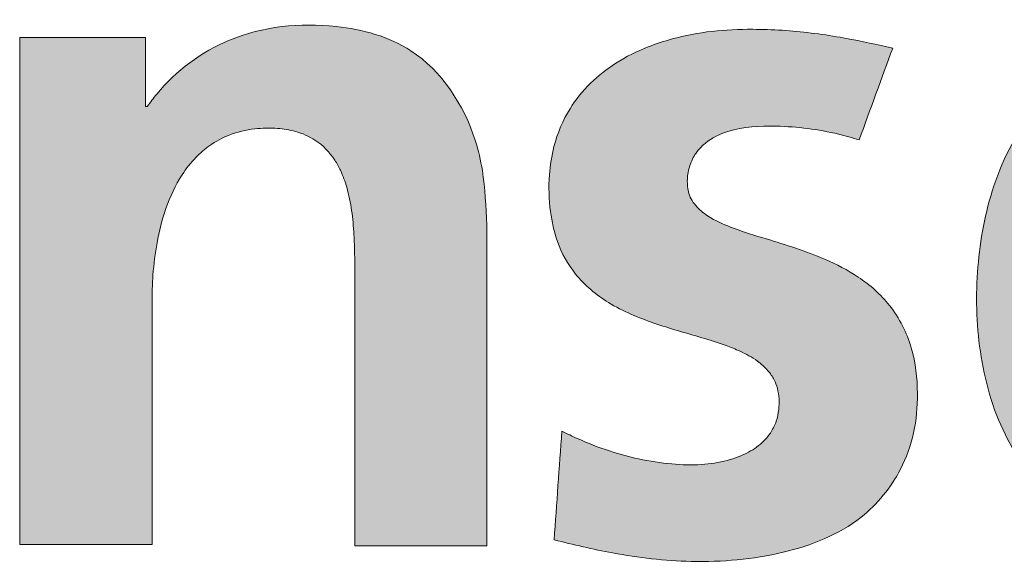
# Paper-space layout 'Hoja2' of a CAD drawing. Header units: millimetres. Extents: x 195 to 7681, y 65 to 5395.
# Tile 4 of 13: x 5334 to 5497, y 249 to 339. Entities that reach past the tile are written whole.
import ezdxf

# ---------------------------------------------------------------- set-up
doc = ezdxf.new("R2010")
doc.units = ezdxf.units.MM

# ---------------------------------------------------------------- blocks, each defined once
blk = doc.blocks.new('LOGO_sombreado')
at = {"linetype": 'Continuous', "ltscale": 13}
h = blk.add_hatch(color=7, dxfattribs=at)
edge = h.paths.add_edge_path(flags=0)
edge.add_line((82.31, 92.4), (104.25, 92.4))
edge.add_line((104.25, 92.4), (104.25, 133.5))
edge.add_spline(control_points=[(104.25, 133.5), (104.25, 133.83), (104.26, 135.01), (104.4, 137.97), (104.99, 142.54), (106.37, 148.2), (108.6, 153.01), (111.26, 156.41), (113.88, 158.68), (117.15, 160.43), (121.03, 161.34), (124.75, 161.41), (128.17, 160.88), (131.66, 159.39), (134.09, 156.87), (135.62, 154.06), (136.63, 151.27), (137.34, 147.69), (137.68, 143.96), (137.79, 140.35), (137.79, 138.07), (137.79, 136.88)], knot_values=[0, 0, 0, 0, 0.014108, 0.050137, 0.12665, 0.210017, 0.297932, 0.350316, 0.392835, 0.445136, 0.506872, 0.560743, 0.603219, 0.653697, 0.720022, 0.747327, 0.789984, 0.846083, 0.902618, 0.949361, 1, 1, 1, 1], weights=[1, 1, 1, 1, 1, 1, 1, 1, 1, 1, 1, 1, 1, 1, 1, 1, 1, 1, 1, 1, 1, 1], degree=3, periodic=0)
edge.add_line((137.79, 136.88), (137.79, 92.17))
edge.add_line((137.79, 92.17), (159.64, 92.17))
edge.add_line((159.64, 92.17), (159.64, 145.32))
edge.add_spline(control_points=[(159.64, 145.32), (159.51, 148.34), (159.32, 153.08), (156.89, 163.59), (149.56, 174.88), (133.16, 179.29), (117.42, 177.67), (107.42, 170.33), (103.93, 165.61), (103.42, 164.92)], knot_values=[4, 4, 4, 4, 4.111727, 4.175295, 4.401008, 4.562165, 4.782362, 4.967907, 5, 5, 5, 5], weights=[1, 1, 1, 1, 1, 1, 1, 1, 1, 1], degree=3, periodic=0)
edge.add_line((103.42, 164.92), (103.13, 164.92))
edge.add_line((103.13, 164.92), (103.13, 176.37))
edge.add_line((103.13, 176.37), (82.31, 176.37))
edge.add_line((82.31, 176.37), (82.31, 92.4))
h = blk.add_hatch(color=7, dxfattribs=at)
edge = h.paths.add_edge_path(flags=0)
edge.add_spline(control_points=[(170.79, 93.17), (174, 92.39), (181.46, 90.59), (194.22, 89.13), (208.43, 90.32), (221.22, 95.28), (227.97, 103.52), (230.61, 110.88), (231.18, 117.76), (230.35, 125.15), (226.91, 132.05), (221.5, 136.79), (214.47, 140.39), (207.36, 142.56), (200.96, 144.52), (197.15, 146.13), (194.59, 147.93), (193.06, 150.07), (192.75, 152.56), (193.08, 154.88), (194.05, 157.12), (196.15, 159.37), (200.72, 161.56), (208.4, 161.89), (215.71, 161.02), (220.18, 159.73), (221.32, 159.4)], knot_values=[2, 2, 2, 2, 2.059912, 2.138972, 2.231529, 2.317091, 2.37896, 2.41776, 2.457291, 2.503214, 2.550983, 2.593172, 2.631209, 2.693415, 2.727668, 2.75244, 2.768008, 2.784005, 2.798244, 2.812447, 2.826168, 2.841745, 2.867174, 2.915736, 2.97856, 3, 3, 3, 3], weights=[1, 1, 1, 1, 1, 1, 1, 1, 1, 1, 1, 1, 1, 1, 1, 1, 1, 1, 1, 1, 1, 1, 1, 1, 1, 1, 1], degree=3, periodic=0)
edge.add_line((221.32, 159.4), (226.86, 174.6))
edge.add_spline(control_points=[(226.86, 174.6), (226.54, 174.67), (223.65, 175.29), (217.6, 176.62), (210.15, 177.53), (203.05, 177.78), (196.93, 177.53), (191.13, 176.44), (185.77, 174.69), (181.11, 172.37), (176.67, 168.92), (172.95, 164.32), (170.73, 159.02), (169.82, 153.17), (170, 147.84), (171.21, 142.15), (174.24, 136.65), (178.85, 132.83), (184.68, 129.88), (191.29, 127.73), (197.44, 126.09), (201.85, 124.35), (204.26, 123.05), (206.16, 121.38), (207.22, 119.8), (207.85, 118.2), (208.09, 116.52), (208.04, 114.66), (207.65, 112.8), (206.8, 111.02), (205.32, 109.2), (202.87, 107.47), (199.33, 106.16), (195.02, 105.5), (190.07, 105.66), (184.95, 106.43), (179.72, 107.88), (175.51, 109.51), (172.95, 110.75), (172.09, 111.16)], knot_values=[0, 0, 0, 0, 0.005653, 0.051977, 0.108664, 0.137127, 0.176746, 0.216073, 0.24029, 0.2755, 0.306859, 0.338493, 0.378336, 0.406147, 0.441816, 0.471537, 0.507617, 0.549768, 0.574349, 0.622211, 0.671374, 0.68606, 0.705384, 0.71922, 0.729875, 0.738587, 0.749066, 0.759494, 0.771085, 0.782308, 0.793676, 0.811965, 0.834198, 0.859455, 0.888117, 0.920718, 0.950113, 0.983265, 1, 1, 1, 1], weights=[1, 1, 1, 1, 1, 1, 1, 1, 1, 1, 1, 1, 1, 1, 1, 1, 1, 1, 1, 1, 1, 1, 1, 1, 1, 1, 1, 1, 1, 1, 1, 1, 1, 1, 1, 1, 1, 1, 1, 1], degree=3, periodic=0)
edge.add_line((172.09, 111.16), (170.79, 93.17))
h = blk.add_hatch(color=7, dxfattribs=at)
edge = h.paths.add_edge_path(flags=0)
edge.add_spline(control_points=[(319.89, 126.87), (319.81, 130.61), (319.65, 138.21), (317.83, 149.69), (314.18, 159.83), (307.3, 169.53), (295.23, 176.77), (281.06, 178.24), (269.69, 176.91), (259.44, 173.24), (249.36, 164.97), (242.8, 151.48), (240.43, 137.39), (240.93, 123.28), (245.07, 109.32), (254.26, 98), (267.69, 91.09), (284, 88.96), (300.26, 90.17), (309.9, 94.55), (313.72, 96.28)], knot_values=[2, 2, 2, 2, 2.046636, 2.094673, 2.144469, 2.179489, 2.241297, 2.312824, 2.353394, 2.38323, 2.447727, 2.509726, 2.566319, 2.624545, 2.684606, 2.744772, 2.800798, 2.868547, 2.948019, 3, 3, 3, 3], weights=[1, 1, 1, 1, 1, 1, 1, 1, 1, 1, 1, 1, 1, 1, 1, 1, 1, 1, 1, 1, 1], degree=3, periodic=0)
edge.add_line((313.72, 96.28), (313.72, 114.1))
edge.add_spline(control_points=[(313.72, 114.1), (312.37, 113.37), (309.5, 111.8), (304.65, 109.56), (299.18, 107.55), (293.02, 106.07), (287.2, 105.5), (281.53, 105.72), (276.63, 106.76), (272.24, 108.68), (268.35, 111.45), (265.16, 115.17), (262.98, 119.73), (262.09, 123.42), (261.77, 125.78), (261.7, 126.62), (261.68, 126.87)], knot_values=[0, 0, 0, 0, 0.070474, 0.150335, 0.244816, 0.33762, 0.440531, 0.512328, 0.597394, 0.66882, 0.731042, 0.815182, 0.890714, 0.961299, 0.988276, 1, 1, 1, 1], weights=[1, 1, 1, 1, 1, 1, 1, 1, 1, 1, 1, 1, 1, 1, 1, 1, 1], degree=3, periodic=0)
edge.add_line((261.68, 126.87), (319.89, 126.87))
edge = h.paths.add_edge_path(flags=0)
edge.add_spline(control_points=[(261.68, 141.91), (261.72, 142.25), (261.82, 143.34), (262.15, 145.47), (263.06, 149.2), (265.09, 153.78), (268.85, 158.03), (273.2, 160.47), (277.11, 161.46), (280.47, 161.75), (284.17, 161.64), (288.98, 160.52), (294, 156.98), (297, 151.8), (298.5, 146.66), (298.81, 143.49), (298.96, 141.91)], knot_values=[0, 0, 0, 0, 0.017075, 0.053986, 0.106701, 0.206715, 0.298238, 0.38232, 0.449502, 0.495974, 0.549057, 0.631866, 0.736734, 0.842394, 0.921775, 1, 1, 1, 1], weights=[1, 1, 1, 1, 1, 1, 1, 1, 1, 1, 1, 1, 1, 1, 1, 1, 1], degree=3, periodic=0)
edge.add_line((298.96, 141.91), (261.68, 141.91))
at = {"color": 8, "linetype": 'Continuous', "lineweight": 0, "ltscale": 13}
for points, knots in [([(159.64, 145.32), (159.51, 148.34), (159.32, 153.08), (156.89, 163.59), (149.56, 174.88), (133.16, 179.29), (117.42, 177.67), (107.42, 170.33), (103.93, 165.61), (103.42, 164.92)], [4, 4, 4, 4, 4.111727, 4.175295, 4.401008, 4.562165, 4.782362, 4.967907, 5, 5, 5, 5]), ([(319.89, 126.87), (319.81, 130.61), (319.65, 138.21), (317.83, 149.69), (314.18, 159.83), (307.3, 169.53), (295.23, 176.77), (281.06, 178.24), (269.69, 176.91), (259.44, 173.24), (249.36, 164.97), (242.8, 151.48), (240.43, 137.39), (240.93, 123.28), (245.07, 109.32), (254.26, 98), (267.69, 91.09), (284, 88.96), (300.26, 90.17), (309.9, 94.55), (313.72, 96.28)], [2, 2, 2, 2, 2.046636, 2.094673, 2.144469, 2.179489, 2.241297, 2.312824, 2.353394, 2.38323, 2.447727, 2.509726, 2.566319, 2.624545, 2.684606, 2.744772, 2.800798, 2.868547, 2.948019, 3, 3, 3, 3]), ([(226.86, 174.6), (226.54, 174.67), (223.65, 175.29), (217.6, 176.62), (210.15, 177.53), (203.05, 177.78), (196.93, 177.53), (191.13, 176.44), (185.77, 174.69), (181.11, 172.37), (176.67, 168.92), (172.95, 164.32), (170.73, 159.02), (169.82, 153.17), (170, 147.84), (171.21, 142.15), (174.24, 136.65), (178.85, 132.83), (184.68, 129.88), (191.29, 127.73), (197.44, 126.09), (201.85, 124.35), (204.26, 123.05), (206.16, 121.38), (207.22, 119.8), (207.85, 118.2), (208.09, 116.52), (208.04, 114.66), (207.65, 112.8), (206.8, 111.02), (205.32, 109.2), (202.87, 107.47), (199.33, 106.16), (195.02, 105.5), (190.07, 105.66), (184.95, 106.43), (179.72, 107.88), (175.51, 109.51), (172.95, 110.75), (172.09, 111.16)], [0, 0, 0, 0, 0.005653, 0.051977, 0.108664, 0.137127, 0.176746, 0.216073, 0.24029, 0.2755, 0.306859, 0.338493, 0.378336, 0.406147, 0.441816, 0.471537, 0.507617, 0.549768, 0.574349, 0.622211, 0.671374, 0.68606, 0.705384, 0.71922, 0.729875, 0.738587, 0.749066, 0.759494, 0.771085, 0.782308, 0.793676, 0.811965, 0.834198, 0.859455, 0.888117, 0.920718, 0.950113, 0.983265, 1, 1, 1, 1]), ([(170.79, 93.17), (174, 92.39), (181.46, 90.59), (194.22, 89.13), (208.43, 90.32), (221.22, 95.28), (227.97, 103.52), (230.61, 110.88), (231.18, 117.76), (230.35, 125.15), (226.91, 132.05), (221.5, 136.79), (214.47, 140.39), (207.36, 142.56), (200.96, 144.52), (197.15, 146.13), (194.59, 147.93), (193.06, 150.07), (192.75, 152.56), (193.08, 154.88), (194.05, 157.12), (196.15, 159.37), (200.72, 161.56), (208.4, 161.89), (215.71, 161.02), (220.18, 159.73), (221.32, 159.4)], [2, 2, 2, 2, 2.059912, 2.138972, 2.231529, 2.317091, 2.37896, 2.41776, 2.457291, 2.503214, 2.550983, 2.593172, 2.631209, 2.693415, 2.727668, 2.75244, 2.768008, 2.784005, 2.798244, 2.812447, 2.826168, 2.841745, 2.867174, 2.915736, 2.97856, 3, 3, 3, 3]), ([(104.25, 133.5), (104.25, 133.83), (104.26, 135.01), (104.4, 137.97), (104.99, 142.54), (106.37, 148.2), (108.6, 153.01), (111.26, 156.41), (113.88, 158.68), (117.15, 160.43), (121.03, 161.34), (124.75, 161.41), (128.17, 160.88), (131.66, 159.39), (134.09, 156.87), (135.62, 154.06), (136.63, 151.27), (137.34, 147.69), (137.68, 143.96), (137.79, 140.35), (137.79, 138.07), (137.79, 136.88)], [0, 0, 0, 0, 0.014108, 0.050137, 0.12665, 0.210017, 0.297932, 0.350316, 0.392835, 0.445136, 0.506872, 0.560743, 0.603219, 0.653697, 0.720022, 0.747327, 0.789984, 0.846083, 0.902618, 0.949361, 1, 1, 1, 1])]:
    blk.add_open_spline(points, degree=3, knots=knots, dxfattribs=at)
for points in [[(103.13, 176.37), (96.19, 176.37), (89.25, 176.37), (82.31, 176.37)], [(82.31, 176.37), (82.31, 148.38), (82.31, 120.39), (82.31, 92.4)], [(103.13, 164.92), (103.13, 168.74), (103.13, 172.55), (103.13, 176.37)], [(221.32, 159.4), (223.16, 164.47), (225.01, 169.54), (226.86, 174.6)], [(103.42, 164.92), (103.32, 164.92), (103.22, 164.92), (103.13, 164.92)], [(159.64, 92.17), (159.64, 109.89), (159.64, 127.6), (159.64, 145.32)], [(137.79, 136.88), (137.79, 121.98), (137.79, 107.07), (137.79, 92.17)], [(104.25, 92.4), (104.25, 106.1), (104.25, 119.8), (104.25, 133.5)], [(172.09, 111.16), (171.66, 105.17), (171.22, 99.17), (170.79, 93.17)], [(82.31, 92.4), (89.63, 92.4), (96.94, 92.4), (104.25, 92.4)], [(137.79, 92.17), (145.07, 92.17), (152.36, 92.17), (159.64, 92.17)]]:
    blk.add_open_spline(points, degree=3, dxfattribs=at)

psp = doc.layouts.new('Hoja2')

# ---------------------------------------------------------------- block references
at = {"color": 7, "linetype": 'Continuous', "ltscale": 13}
psp.add_blockref('LOGO_sombreado', (5252.13, 159.87), dxfattribs=at)

doc.saveas('drawing.dxf')
